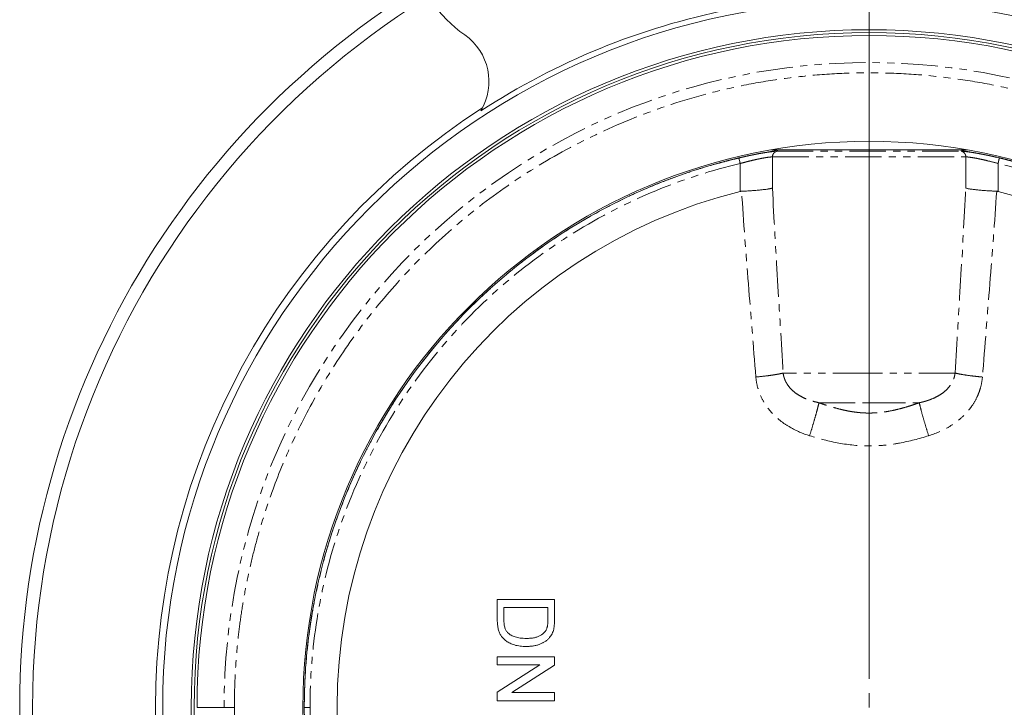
# Model space of a CAD drawing. Header units: millimetres. Extents: x 35 to 726, y 59 to 831.
# Tile 11 of 18: x 35 to 207, y 472 to 592. Entities that reach past the tile are written whole.
import ezdxf

# ---------------------------------------------------------------- set-up
doc = ezdxf.new("R2010")
doc.units = ezdxf.units.MM
doc.linetypes.add('PHANTOM', pattern=[12.7, 6.35, -1.27, 1.27, -1.27, 1.27, -1.27])

# ---------------------------------------------------------------- blocks, each defined once
blk = doc.blocks.new('SW_CENTERMARKSYMBOL_2')
at = {"color": 0, "linetype": 'Continuous', "lineweight": 0}
for p, q in [((0, 5), (0, 101.5)), ((0, 0), (0, 2.5))]:
    blk.add_line(p, q, dxfattribs=at)
blk = doc.blocks.new('SW_CENTERMARKSYMBOL_3')
at = {"color": 0, "linetype": 'Continuous', "lineweight": 0}
for p, q in [((56.83, -132.2), (56.83, 2.5)), ((56.83, -137.2), (56.83, -134.7))]:
    blk.add_line(p, q, dxfattribs=at)
for radius, start, end in [(146.25, 106.9588, 253.0412), (148.5, 114.4292, 245.5708)]:
    blk.add_arc((56.83, -137.2), radius, start, end, dxfattribs=at)

msp = doc.modelspace()

# ---------------------------------------------------------------- linework, layer by layer
at = {"color": 7, "linetype": 'Continuous', "lineweight": 15}
for p, q in [((166.07, 569.01), (200.41, 569.01)), ((118.24, 486.78), (118.24, 490.36)), ((118.24, 490.36), (128.24, 490.36)), ((119.4, 488.95), (127.09, 488.95)), ((119.4, 486.89), (119.4, 488.95)), ((127.09, 488.95), (127.09, 486.92)), ((128.24, 490.36), (128.24, 486.94)), ((118.24, 478.95), (118.24, 480.36)), ((118.24, 480.36), (128.24, 480.36)), ((128.24, 480.36), (128.24, 478.87)), ((118.24, 474.16), (125.7, 478.95)), ((125.7, 478.95), (118.24, 478.95)), ((128.24, 478.87), (120.78, 474.08)), ((118.24, 472.67), (118.24, 474.16)), ((120.78, 474.08), (128.24, 474.08)), ((128.24, 474.08), (128.24, 472.67)), ((128.24, 472.67), (118.24, 472.67))]:
    msp.add_line(p, q, dxfattribs=at)
at = {"color": 8, "linetype": 'PHANTOM', "lineweight": 0}
for p, q in [((167.11, 568.76), (199.37, 568.76)), ((160.7, 566.62), (160.7, 561.74)), ((166.34, 567.77), (200.14, 567.77)), ((166.34, 562.32), (166.34, 567.77)), ((200.14, 567.77), (200.14, 562.32)), ((205.78, 561.74), (205.78, 566.62)), ((183.24, 529.98), (168.21, 529.98)), ((198.27, 529.98), (183.24, 529.98)), ((174.46, 524.78), (183.24, 524.78)), ((183.24, 524.78), (192.02, 524.78))]:
    msp.add_line(p, q, dxfattribs=at)
at = {"color": 8, "linetype": 'PHANTOM', "lineweight": 0, "flags": 128}
msp.add_lwpolyline([(160.47, 567.6), (160.48, 567.57), (160.49, 567.52), (160.51, 567.43), (160.54, 567.31), (160.58, 567.16), (160.62, 566.99), (160.66, 566.81), (160.7, 566.62)], dxfattribs=at)
at = {"color": 7, "linetype": 'Continuous', "lineweight": 15}
for radius in [123.5, 118.5, 118, 99]:
    msp.add_circle((183.24, 471.51), radius, dxfattribs=at)
for centre, radius, start, end in [((126.41, 608.71), 24, 195.0985, 234.7336), ((183.24, 471.51), 124.46, 101.3532, 123.0442), ((183.24, 471.51), 117.5, 0, 180), ((106.78, 580.95), 10, 329.2649, 54.7336), ((183.24, 471.51), 124.75, 122.7912, 237.2088), ((183.24, 471.51), 98.75, 99.1261, 260.8739), ((183.24, 471.51), 98.75, 279.1261, 80.8739), ((183.24, 471.51), 93, 104.0246, 255.9754), ((183.24, 471.51), 93, 284.0246, 75.9754)]:
    msp.add_arc(centre, radius, start, end, dxfattribs=at)
at = {"color": 8, "linetype": 'PHANTOM', "lineweight": 0}
msp.add_arc((183.24, 471.51), 112.76, 0, 180, dxfattribs=at)
for points, knots in [([(294.21, 471.51), (294.21, 471.86), (294.21, 472.54), (294.19, 473.56), (294.17, 474.58), (294.14, 475.6), (294.09, 476.62), (294.04, 477.65), (293.93, 479.59), (293.69, 482.46), (293.24, 486.33), (292.64, 490.25), (291.87, 494.32), (290.92, 498.44), (289.38, 504.15), (286.91, 511.47), (283.04, 520.37), (278.12, 529.39), (272.05, 538.35), (264.77, 547.1), (256.23, 555.4), (246.44, 563.02), (235.47, 569.71), (223.45, 575.23), (212.75, 578.66), (203.87, 580.62), (197.06, 581.69), (190.17, 582.34), (183.24, 582.56), (176.31, 582.34), (169.42, 581.69), (162.62, 580.62), (153.74, 578.66), (143.04, 575.23), (131.01, 569.71), (120.04, 563.02), (110.26, 555.4), (101.71, 547.1), (94.43, 538.35), (88.36, 529.39), (83.44, 520.37), (79.57, 511.47), (77.11, 504.15), (75.56, 498.44), (74.61, 494.32), (73.84, 490.25), (73.24, 486.33), (72.79, 482.46), (72.54, 479.34), (72.4, 476.88), (72.33, 475.09), (72.28, 473.3), (72.28, 472.11), (72.27, 471.51)], [0, 0, 0, 0, 0.002934, 0.005868, 0.008801, 0.011734, 0.014668, 0.017601, 0.020536, 0.031463, 0.042392, 0.054017, 0.065644, 0.078002, 0.090362, 0.116601, 0.144414, 0.173832, 0.20486, 0.237476, 0.271619, 0.307191, 0.344047, 0.382, 0.420819, 0.44048, 0.460256, 0.480109, 0.5, 0.519892, 0.539744, 0.55952, 0.579181, 0.618, 0.655953, 0.692809, 0.728381, 0.762524, 0.79514, 0.826168, 0.855586, 0.883399, 0.909639, 0.921997, 0.934356, 0.945981, 0.957608, 0.968535, 0.979464, 0.984599, 0.989732, 0.994865, 1, 1, 1, 1]), ([(160.47, 567.6), (160.56, 567.62), (160.74, 567.66), (161.01, 567.72), (161.28, 567.78), (161.63, 567.86), (162.07, 567.96), (162.58, 568.07), (163.09, 568.17), (163.74, 568.3), (164.51, 568.44), (165.22, 568.56), (165.72, 568.63), (166.07, 568.68), (166.39, 568.71), (166.64, 568.74), (166.83, 568.75), (166.98, 568.76), (167.07, 568.76), (167.11, 568.76)], [0, 0, 0, 0, 0.0319686, 0.0635021, 0.094644, 0.1254364, 0.1889532, 0.2509498, 0.3138714, 0.3754566, 0.5006719, 0.6251689, 0.6879692, 0.7503365, 0.8127818, 0.8750477, 0.9167646, 0.9583198, 1, 1, 1, 1]), ([(166.34, 567.77), (166.34, 567.88), (166.36, 568), (166.43, 568.22), (166.49, 568.32), (166.63, 568.51), (166.72, 568.59), (166.91, 568.7), (167.02, 568.74), (167.11, 568.76)], [0, 0, 0, 0, 0.25, 0.25, 0.5, 0.5, 0.75, 0.75, 1, 1, 1, 1]), ([(199.37, 568.76), (199.4, 568.76), (199.47, 568.76), (199.58, 568.75), (199.69, 568.75), (199.86, 568.74), (200.1, 568.71), (200.42, 568.68), (200.77, 568.63), (201.27, 568.56), (201.98, 568.44), (202.75, 568.3), (203.41, 568.17), (203.91, 568.07), (204.43, 567.96), (204.95, 567.84), (205.48, 567.72), (205.83, 567.64), (206.01, 567.6)], [0, 0, 0, 0, 0.031472, 0.062832, 0.094202, 0.125706, 0.188302, 0.251082, 0.313073, 0.375494, 0.50081, 0.625102, 0.687072, 0.750397, 0.811959, 0.875021, 0.936733, 1, 1, 1, 1]), ([(199.37, 568.76), (199.47, 568.74), (199.57, 568.7), (199.76, 568.59), (199.85, 568.51), (200, 568.32), (200.06, 568.22), (200.13, 568), (200.14, 567.88), (200.14, 567.77)], [0, 0, 0, 0, 0.25, 0.25, 0.5, 0.5, 0.75, 0.75, 1, 1, 1, 1]), ([(84.5, 471.51), (84.5, 471.84), (84.5, 472.5), (84.52, 473.48), (84.54, 474.46), (84.58, 475.43), (84.62, 476.41), (84.67, 477.38), (84.74, 478.36), (84.81, 479.33), (84.89, 480.29), (84.98, 481.26), (85.08, 482.22), (85.19, 483.19), (85.31, 484.14), (85.44, 485.1), (85.57, 486.05), (85.72, 487.01), (86.05, 489.03), (86.64, 492.1), (87.59, 496.15), (88.7, 500.09), (90.47, 505.54), (93.15, 512.24), (97.01, 519.85), (101.21, 526.66), (105.95, 533.14), (111.18, 539.19), (117.22, 545.09), (123.49, 550.27), (130.28, 554.98), (137.28, 559.04), (143.58, 562.02), (148.7, 564.05), (151.97, 565.19), (154.52, 565.99), (156.3, 566.52), (157.85, 566.94), (159.18, 567.28), (160.05, 567.49), (160.47, 567.6)], [0, 0, 0, 0, 0.007435, 0.01486, 0.022275, 0.02968, 0.037074, 0.044459, 0.051833, 0.059198, 0.066552, 0.073897, 0.081231, 0.088555, 0.095869, 0.103173, 0.110467, 0.117751, 0.125024, 0.157078, 0.188599, 0.219586, 0.25004, 0.318659, 0.383195, 0.443647, 0.500016, 0.56555, 0.625004, 0.691442, 0.749992, 0.812486, 0.874981, 0.908053, 0.937488, 0.953668, 0.968744, 0.979733, 0.990152, 1, 1, 1, 1]), ([(160.7, 566.62), (155.79, 565.46), (150.83, 563.88), (141.03, 559.83), (136.19, 557.36), (126.86, 551.54), (122.37, 548.2), (113.99, 540.71), (110.08, 536.58), (103.06, 527.7), (99.94, 522.95), (94.59, 513.06), (92.37, 507.92), (88.86, 497.51), (87.57, 492.23), (85.89, 481.76), (85.5, 476.57), (85.5, 471.51)], [0, 0, 0, 0, 0.125, 0.125, 0.25, 0.25, 0.375, 0.375, 0.5, 0.5, 0.625, 0.625, 0.75, 0.75, 0.875, 0.875, 1, 1, 1, 1]), ([(166.34, 567.77), (166.12, 567.77), (165.83, 567.75), (165.26, 567.67), (165.05, 567.63), (164.61, 567.55), (164.37, 567.51), (163.87, 567.4), (163.6, 567.35), (163.06, 567.22), (162.78, 567.16), (162.2, 567.02), (161.9, 566.94), (161.31, 566.79), (161.01, 566.71), (160.7, 566.62)], [0, 0, 0, 0, 0.25, 0.25, 0.375, 0.375, 0.5, 0.5, 0.625, 0.625, 0.75, 0.75, 0.875, 0.875, 1, 1, 1, 1]), ([(205.78, 566.62), (205.17, 566.79), (204.58, 566.94), (203.71, 567.16), (203.43, 567.22), (202.88, 567.35), (202.62, 567.4), (202.12, 567.51), (201.88, 567.55), (201.43, 567.63), (201.23, 567.66), (200.85, 567.72), (200.68, 567.74), (200.38, 567.77), (200.25, 567.77), (200.14, 567.77)], [0, 0, 0, 0, 0.25, 0.25, 0.375, 0.375, 0.5, 0.5, 0.625, 0.625, 0.75, 0.75, 0.875, 0.875, 1, 1, 1, 1]), ([(205.78, 566.62), (205.81, 566.74), (205.84, 566.86), (205.89, 567.1), (205.92, 567.21), (205.96, 567.4), (205.98, 567.48), (206, 567.57), (206.01, 567.59), (206.01, 567.6)], [0, 0, 0, 0, 0.25, 0.25, 0.5, 0.5, 0.75, 0.75, 1, 1, 1, 1]), ([(205.78, 376.41), (209.64, 377.32), (213.62, 378.51), (221.78, 381.58), (225.94, 383.46), (234.3, 388.03), (238.5, 390.73), (246.72, 397.01), (250.75, 400.61), (258.37, 408.74), (261.96, 413.27), (266.8, 420.72), (268.32, 423.3), (271.15, 428.68), (272.45, 431.46), (274.81, 437.19), (275.87, 440.14), (277.69, 446.17), (278.47, 449.25), (279.72, 455.51), (280.19, 458.68), (280.82, 465.07), (280.98, 468.29), (280.98, 474.73), (280.82, 477.95), (280.19, 484.35), (279.72, 487.52), (278.47, 493.78), (277.69, 496.86), (275.87, 502.89), (274.81, 505.84), (272.45, 511.57), (271.15, 514.35), (268.32, 519.72), (266.8, 522.31), (261.96, 529.76), (258.37, 534.29), (250.75, 542.42), (246.72, 546.02), (238.5, 552.3), (234.3, 555), (225.94, 559.57), (221.78, 561.45), (213.62, 564.52), (209.64, 565.71), (205.78, 566.62)], [0, 0, 0, 0, 0.0625, 0.0625, 0.125, 0.125, 0.1875, 0.1875, 0.25, 0.25, 0.3125, 0.3125, 0.34375, 0.34375, 0.375, 0.375, 0.40625, 0.40625, 0.4375, 0.4375, 0.46875, 0.46875, 0.5, 0.5, 0.53125, 0.53125, 0.5625, 0.5625, 0.59375, 0.59375, 0.625, 0.625, 0.65625, 0.65625, 0.6875, 0.6875, 0.75, 0.75, 0.8125, 0.8125, 0.875, 0.875, 0.9375, 0.9375, 1, 1, 1, 1]), ([(206.01, 567.6), (206.32, 567.52), (206.97, 567.37), (207.95, 567.12), (208.96, 566.85), (210.29, 566.48), (211.97, 565.99), (214.52, 565.19), (217.79, 564.05), (222.91, 562.02), (229.21, 559.04), (236.21, 554.98), (243, 550.27), (249.27, 545.09), (255.3, 539.19), (262.27, 531.13), (270.04, 519.55), (275.7, 506.99), (278.99, 496.1), (280.71, 488.03), (281.75, 479.79), (282.1, 471.51), (281.75, 463.24), (280.71, 454.99), (278.99, 446.92), (276.24, 437.83), (272.25, 428.24), (266.85, 418.63), (261.1, 410.54), (255.3, 403.84), (249.27, 397.94), (243, 392.76), (236.21, 388.05), (229.21, 383.99), (222.91, 381.01), (217.79, 378.98), (214.52, 377.84), (211.97, 377.04), (210.18, 376.51), (208.63, 376.09), (207.3, 375.74), (206.43, 375.53), (206.01, 375.43)], [0, 0, 0, 0, 0.003667, 0.007495, 0.011483, 0.015631, 0.023171, 0.031262, 0.045983, 0.062522, 0.093776, 0.125029, 0.15431, 0.187536, 0.217269, 0.250043, 0.30842, 0.374945, 0.405666, 0.437452, 0.468524, 0.499959, 0.531394, 0.562466, 0.594253, 0.624973, 0.670262, 0.711924, 0.749957, 0.782731, 0.812464, 0.84569, 0.874971, 0.906224, 0.937478, 0.954017, 0.968738, 0.976829, 0.984369, 0.989865, 0.995075, 1, 1, 1, 1]), ([(163.44, 529.28), (163.01, 534.72), (162.56, 540.15), (161.71, 550.99), (161.3, 556.39), (160.94, 561.78)], [0, 0, 0, 0, 0.5, 0.5, 1, 1, 1, 1]), ([(166.34, 562.32), (166.61, 556.96), (166.92, 551.58), (167.56, 540.79), (167.89, 535.39), (168.21, 529.98)], [0, 0, 0, 0, 0.5, 0.5, 1, 1, 1, 1]), ([(198.27, 529.98), (198.6, 535.39), (198.93, 540.79), (199.56, 551.58), (199.87, 556.96), (200.14, 562.32)], [0, 0, 0, 0, 0.5, 0.5, 1, 1, 1, 1]), ([(205.55, 561.78), (205.18, 556.39), (204.77, 550.99), (203.92, 540.15), (203.48, 534.72), (203.05, 529.28)], [0, 0, 0, 0, 0.5, 0.5, 1, 1, 1, 1]), ([(168.21, 529.98), (167.96, 529.91), (167.66, 529.85), (166.96, 529.71), (166.57, 529.65), (165.73, 529.53), (165.28, 529.47), (164.36, 529.37), (163.89, 529.32), (163.44, 529.28)], [0, 0, 0, 0, 0.25, 0.25, 0.5, 0.5, 0.75, 0.75, 1, 1, 1, 1]), ([(172.83, 519.01), (171.64, 519.39), (170.51, 519.87), (168.9, 520.79), (168.38, 521.13), (167.4, 521.88), (166.94, 522.29), (166.29, 522.95), (166.09, 523.18), (165.69, 523.65), (165.5, 523.9), (164.97, 524.66), (164.66, 525.19), (164.13, 526.29), (163.92, 526.87), (163.59, 528.07), (163.48, 528.67), (163.44, 529.28)], [0, 0, 0, 0, 0.25, 0.25, 0.375, 0.375, 0.5, 0.5, 0.5625, 0.5625, 0.625, 0.625, 0.75, 0.75, 0.875, 0.875, 1, 1, 1, 1]), ([(168.21, 529.98), (168.22, 529.91), (168.24, 529.77), (168.28, 529.55), (168.33, 529.34), (168.39, 529.14), (168.47, 528.93), (168.55, 528.72), (168.64, 528.52), (168.75, 528.32), (168.86, 528.13), (169.13, 527.7), (169.64, 527.08), (170.47, 526.39), (171.4, 525.82), (172.27, 525.43), (173.06, 525.15), (173.75, 524.95), (174.22, 524.84), (174.46, 524.78)], [0, 0, 0, 0, 0.024247, 0.048668, 0.073275, 0.098078, 0.123088, 0.148314, 0.173767, 0.199455, 0.225386, 0.25157, 0.373619, 0.501172, 0.623756, 0.750769, 0.832498, 0.915532, 1, 1, 1, 1]), ([(183.24, 529.98), (183.24, 529.48), (183.24, 528.96), (183.24, 527.94), (183.24, 527.44), (183.24, 526.51), (183.24, 526.09), (183.24, 525.35), (183.24, 525.03), (183.24, 524.78)], [0, 0, 0, 0, 0.25, 0.25, 0.5, 0.5, 0.75, 0.75, 1, 1, 1, 1]), ([(192.02, 524.78), (192.14, 524.81), (192.38, 524.86), (192.74, 524.95), (193.09, 525.05), (193.43, 525.16), (193.77, 525.27), (194.33, 525.48), (195.1, 525.83), (196.03, 526.4), (196.85, 527.09), (197.39, 527.75), (197.71, 528.26), (197.88, 528.59), (198.02, 528.93), (198.14, 529.28), (198.22, 529.63), (198.26, 529.86), (198.27, 529.98)], [0, 0, 0, 0, 0.042592, 0.084808, 0.126663, 0.168172, 0.209352, 0.25022, 0.377444, 0.500219, 0.627862, 0.749989, 0.793209, 0.835752, 0.877659, 0.918971, 0.959735, 1, 1, 1, 1]), ([(203.05, 529.28), (203, 528.66), (202.89, 528.06), (202.65, 527.17), (202.56, 526.88), (202.34, 526.3), (202.22, 526.02), (201.82, 525.18), (201.51, 524.65), (200.98, 523.9), (200.79, 523.65), (200.39, 523.18), (200.19, 522.95), (199.54, 522.28), (199.07, 521.87), (198.09, 521.13), (197.58, 520.78), (195.96, 519.86), (194.83, 519.38), (193.65, 519.01)], [0, 0, 0, 0, 0.125, 0.125, 0.1875, 0.1875, 0.25, 0.25, 0.375, 0.375, 0.4375, 0.4375, 0.5, 0.5, 0.625, 0.625, 0.75, 0.75, 1, 1, 1, 1]), ([(203.05, 529.28), (202.59, 529.32), (202.12, 529.37), (201.2, 529.47), (200.75, 529.53), (199.91, 529.65), (199.52, 529.71), (198.83, 529.85), (198.52, 529.91), (198.27, 529.98)], [0, 0, 0, 0, 0.25, 0.25, 0.5, 0.5, 0.75, 0.75, 1, 1, 1, 1]), ([(172.83, 519.01), (173.01, 519.57), (173.19, 520.15), (173.54, 521.32), (173.71, 521.9), (174.01, 522.95), (174.14, 523.43), (174.34, 524.23), (174.42, 524.55), (174.46, 524.78)], [0, 0, 0, 0, 0.25, 0.25, 0.5, 0.5, 0.75, 0.75, 1, 1, 1, 1]), ([(183.24, 522.98), (183.1, 522.98), (182.81, 522.98), (182.38, 523), (181.95, 523.02), (181.52, 523.06), (180.87, 523.13), (180, 523.25), (178.92, 523.47), (177.82, 523.73), (176.72, 524.04), (175.59, 524.39), (174.84, 524.65), (174.46, 524.78)], [0, 0, 0, 0, 0.047671, 0.0953, 0.143066, 0.191145, 0.23971, 0.35978, 0.483587, 0.607443, 0.736558, 0.865235, 1, 1, 1, 1]), ([(192.02, 524.78), (191.83, 524.72), (191.45, 524.58), (190.89, 524.39), (190.34, 524.22), (189.6, 523.99), (188.69, 523.74), (187.59, 523.47), (186.5, 523.26), (185.53, 523.11), (184.68, 523.03), (183.96, 522.99), (183.48, 522.98), (183.24, 522.98)], [0, 0, 0, 0, 0.067496, 0.133426, 0.197863, 0.260887, 0.389828, 0.513526, 0.638356, 0.759387, 0.840354, 0.920284, 1, 1, 1, 1]), ([(193.65, 519.01), (193.48, 519.57), (193.29, 520.15), (192.94, 521.32), (192.77, 521.9), (192.47, 522.95), (192.34, 523.43), (192.14, 524.23), (192.07, 524.55), (192.02, 524.78)], [0, 0, 0, 0, 0.25, 0.25, 0.5, 0.5, 0.75, 0.75, 1, 1, 1, 1]), ([(193.65, 519.01), (191.98, 518.49), (190.28, 518.04), (187.67, 517.57), (186.79, 517.44), (185.01, 517.27), (184.12, 517.23), (181.45, 517.23), (179.69, 517.41), (176.23, 518.04), (174.52, 518.48), (172.83, 519.01)], [0, 0, 0, 0, 0.25, 0.25, 0.375, 0.375, 0.5, 0.5, 0.75, 0.75, 1, 1, 1, 1]), ([(70.48, 471.51), (70.39, 471.51), (70.27, 471.51), (69.95, 471.51), (69.74, 471.51), (69.25, 471.51), (68.96, 471.51), (68.33, 471.51), (67.99, 471.51), (67.35, 471.51), (67.04, 471.51), (66.53, 471.51), (66.32, 471.51), (66, 471.51), (65.9, 471.51), (65.77, 471.51), (65.74, 471.51), (65.74, 471.51)], [0, 0, 0, 0, 0.125, 0.125, 0.25, 0.25, 0.375, 0.375, 0.5, 0.5, 0.625, 0.625, 0.75, 0.75, 0.875, 0.875, 1, 1, 1, 1]), ([(70.48, 471.51), (70.56, 471.51), (70.66, 471.51), (70.91, 471.51), (71.06, 471.51), (71.38, 471.51), (71.56, 471.51), (71.91, 471.51), (72.1, 471.51), (72.27, 471.51)], [0, 0, 0, 0, 0.25, 0.25, 0.5, 0.5, 0.75, 0.75, 1, 1, 1, 1]), ([(72.27, 471.51), (72.27, 471.17), (72.28, 470.49), (72.29, 469.47), (72.31, 468.45), (72.35, 467.43), (72.39, 466.4), (72.44, 465.38), (72.56, 463.44), (72.79, 460.56), (73.24, 456.7), (73.84, 452.77), (74.61, 448.71), (75.56, 444.59), (77.11, 438.88), (79.57, 431.56), (83.44, 422.65), (88.36, 413.64), (94.43, 404.67), (101.71, 395.93), (110.26, 387.63), (120.04, 380.01), (131.01, 373.32), (143.04, 367.8), (153.74, 364.37), (162.62, 362.41), (169.42, 361.34), (176.31, 360.69), (183.24, 360.47), (190.17, 360.69), (197.06, 361.34), (203.87, 362.41), (212.75, 364.37), (223.45, 367.8), (235.47, 373.32), (246.44, 380.01), (256.23, 387.63), (264.77, 395.93), (272.05, 404.67), (278.12, 413.64), (283.04, 422.65), (286.91, 431.56), (289.38, 438.88), (290.92, 444.59), (291.87, 448.71), (292.64, 452.77), (293.24, 456.7), (293.69, 460.56), (293.95, 463.69), (294.09, 466.15), (294.16, 467.94), (294.2, 469.73), (294.21, 470.92), (294.21, 471.51)], [0, 0, 0, 0, 0.0029342, 0.0058678, 0.008801, 0.0117343, 0.0146677, 0.0176015, 0.020536, 0.0314633, 0.0423921, 0.0540173, 0.065644, 0.078002, 0.0903616, 0.1166007, 0.1444141, 0.1738319, 0.2048603, 0.2374758, 0.2716194, 0.3071911, 0.3440474, 0.3820001, 0.4208187, 0.44048, 0.4602558, 0.4801086, 0.5000001, 0.5198916, 0.5397444, 0.5595201, 0.5791814, 0.618, 0.6559527, 0.692809, 0.7283808, 0.7625243, 0.7951399, 0.8261683, 0.855586, 0.8833994, 0.9096385, 0.9219966, 0.9343562, 0.9459814, 0.9576081, 0.9685354, 0.9794641, 0.9845985, 0.9897317, 0.9948651, 1, 1, 1, 1]), ([(84.5, 471.51), (84.5, 471.51), (84.52, 471.51), (84.62, 471.51), (84.7, 471.51), (84.89, 471.51), (85.01, 471.51), (85.26, 471.51), (85.38, 471.51), (85.5, 471.51)], [0, 0, 0, 0, 0.25, 0.25, 0.5, 0.5, 0.75, 0.75, 1, 1, 1, 1]), ([(85.5, 471.51), (85.5, 466.46), (85.89, 461.27), (87.57, 450.8), (88.86, 445.52), (92.37, 435.1), (94.59, 429.97), (99.94, 420.08), (103.06, 415.33), (110.08, 406.45), (113.99, 402.31), (122.37, 394.83), (126.86, 391.48), (136.19, 385.67), (141.03, 383.2), (150.83, 379.15), (155.79, 377.57), (160.7, 376.41)], [0, 0, 0, 0, 0.125, 0.125, 0.25, 0.25, 0.375, 0.375, 0.5, 0.5, 0.625, 0.625, 0.75, 0.75, 0.875, 0.875, 1, 1, 1, 1])]:
    msp.add_open_spline(points, degree=3, knots=knots, dxfattribs=at)
at = {"color": 7, "linetype": 'Continuous', "lineweight": 15}
for points, knots in [([(160.94, 561.78), (160.9, 561.77), (160.82, 561.77), (160.74, 561.75), (160.7, 561.74)], [0, 0, 0, 0, 0.4962784, 1, 1, 1, 1]), ([(166.34, 562.32), (166.31, 562.31), (166.25, 562.3), (166.15, 562.27), (166.05, 562.25), (165.95, 562.23), (165.85, 562.21), (165.76, 562.19), (165.66, 562.18), (165.58, 562.16), (165.34, 562.12), (164.91, 562.07), (164.23, 561.99), (163.49, 561.92), (162.8, 561.87), (162.24, 561.84), (161.81, 561.81), (161.37, 561.79), (161.08, 561.78), (160.94, 561.78)], [0, 0, 0, 0, 0.0363666, 0.0706142, 0.1027428, 0.1327524, 0.160643, 0.1864144, 0.2100667, 0.2315999, 0.2510138, 0.3824629, 0.5007662, 0.6290195, 0.7503987, 0.8142007, 0.8770666, 0.9389989, 1, 1, 1, 1]), ([(205.55, 561.78), (205.47, 561.78), (205.3, 561.79), (205.05, 561.8), (204.8, 561.81), (204.56, 561.82), (204.31, 561.83), (204.06, 561.85), (203.62, 561.88), (203, 561.92), (202.26, 561.99), (201.57, 562.07), (201.1, 562.13), (200.78, 562.18), (200.57, 562.22), (200.34, 562.27), (200.21, 562.3), (200.14, 562.32)], [0, 0, 0, 0, 0.034748, 0.069801, 0.105158, 0.14082, 0.176788, 0.213062, 0.249643, 0.371018, 0.499278, 0.617578, 0.749034, 0.795688, 0.853069, 0.921174, 1, 1, 1, 1]), ([(205.78, 561.74), (205.74, 561.75), (205.66, 561.77), (205.59, 561.77), (205.55, 561.78)], [0, 0, 0, 0, 0.5037216, 1, 1, 1, 1]), ([(123.3, 482.16), (123.11, 482.16), (122.75, 482.16), (122.23, 482.22), (121.74, 482.29), (121.28, 482.41), (120.86, 482.55), (120.48, 482.71), (120.13, 482.89), (119.82, 483.09), (119.55, 483.3), (119.31, 483.52), (119.09, 483.75), (118.91, 484), (118.75, 484.26), (118.62, 484.54), (118.5, 484.85), (118.41, 485.19), (118.33, 485.55), (118.28, 485.94), (118.25, 486.35), (118.24, 486.63), (118.24, 486.78)], [0, 0, 0, 0, 0.070538, 0.137266, 0.200474, 0.260575, 0.317206, 0.370107, 0.419809, 0.466225, 0.510119, 0.552067, 0.591849, 0.630323, 0.668702, 0.708693, 0.750643, 0.795033, 0.841979, 0.891764, 0.944294, 1, 1, 1, 1]), ([(120.1, 484.53), (120.05, 484.58), (119.94, 484.7), (119.8, 484.91), (119.67, 485.14), (119.57, 485.4), (119.49, 485.7), (119.43, 486.05), (119.4, 486.45), (119.4, 486.74), (119.4, 486.89)], [0, 0, 0, 0, 0.0929166, 0.1907302, 0.2929595, 0.4026381, 0.5238561, 0.6633308, 0.8220355, 1, 1, 1, 1]), ([(126.88, 485.27), (126.9, 485.32), (126.93, 485.41), (126.97, 485.57), (127.01, 485.75), (127.04, 485.95), (127.06, 486.16), (127.08, 486.4), (127.08, 486.65), (127.09, 486.83), (127.09, 486.92)], [0, 0, 0, 0, 0.087425, 0.1852479, 0.2927384, 0.4112061, 0.5412456, 0.6827809, 0.836034, 1, 1, 1, 1]), ([(128.24, 486.94), (128.24, 486.85), (128.24, 486.67), (128.24, 486.4), (128.22, 486.16), (128.21, 485.93), (128.19, 485.71), (128.16, 485.52), (128.13, 485.34), (128.11, 485.23), (128.1, 485.17)], [0, 0, 0, 0, 0.157891, 0.306795, 0.445675, 0.574557, 0.694631, 0.805977, 0.907764, 1, 1, 1, 1]), ([(123.32, 483.57), (123.13, 483.57), (122.78, 483.57), (122.27, 483.62), (121.81, 483.7), (121.39, 483.81), (121, 483.95), (120.66, 484.11), (120.36, 484.3), (120.19, 484.45), (120.1, 484.53)], [0, 0, 0, 0, 0.159903, 0.30815, 0.444808, 0.572005, 0.689575, 0.799151, 0.902232, 1, 1, 1, 1]), ([(127.38, 483.72), (127.33, 483.66), (127.21, 483.53), (127.03, 483.35), (126.83, 483.19), (126.62, 483.03), (126.4, 482.89), (126.17, 482.76), (125.93, 482.65), (125.67, 482.54), (125.41, 482.45), (125.13, 482.37), (124.85, 482.3), (124.56, 482.25), (124.26, 482.21), (123.94, 482.18), (123.62, 482.16), (123.41, 482.16), (123.3, 482.16)], [0, 0, 0, 0, 0.056809, 0.113874, 0.170522, 0.227532, 0.285334, 0.343678, 0.403164, 0.464002, 0.525827, 0.589097, 0.653293, 0.719115, 0.786763, 0.855798, 0.926841, 1, 1, 1, 1]), ([(126.88, 485.27), (126.86, 485.21), (126.8, 485.09), (126.71, 484.93), (126.59, 484.76), (126.45, 484.61), (126.3, 484.46), (126.13, 484.32), (125.95, 484.19), (125.74, 484.06), (125.52, 483.94), (125.27, 483.84), (125, 483.76), (124.71, 483.69), (124.39, 483.63), (124.05, 483.59), (123.69, 483.57), (123.45, 483.57), (123.32, 483.57)], [0, 0, 0, 0, 0.045744, 0.0922, 0.139404, 0.188164, 0.238497, 0.290732, 0.345488, 0.403013, 0.462842, 0.52627, 0.593954, 0.665212, 0.741314, 0.822557, 0.908736, 1, 1, 1, 1]), ([(127.38, 483.72), (127.46, 483.82), (127.63, 484.03), (127.83, 484.38), (127.99, 484.77), (128.06, 485.04), (128.1, 485.17)], [0, 0, 0, 0, 0.242207, 0.487952, 0.738787, 1, 1, 1, 1])]:
    msp.add_open_spline(points, degree=3, knots=knots, dxfattribs=at)

# ---------------------------------------------------------------- block references
at = {"color": 7, "linetype": 'Continuous', "lineweight": 0}
for name, p in [('SW_CENTERMARKSYMBOL_3', (126.41, 608.71)), ('SW_CENTERMARKSYMBOL_2', (183.24, 471.51))]:
    msp.add_blockref(name, p, dxfattribs=at)

doc.saveas('drawing.dxf')
